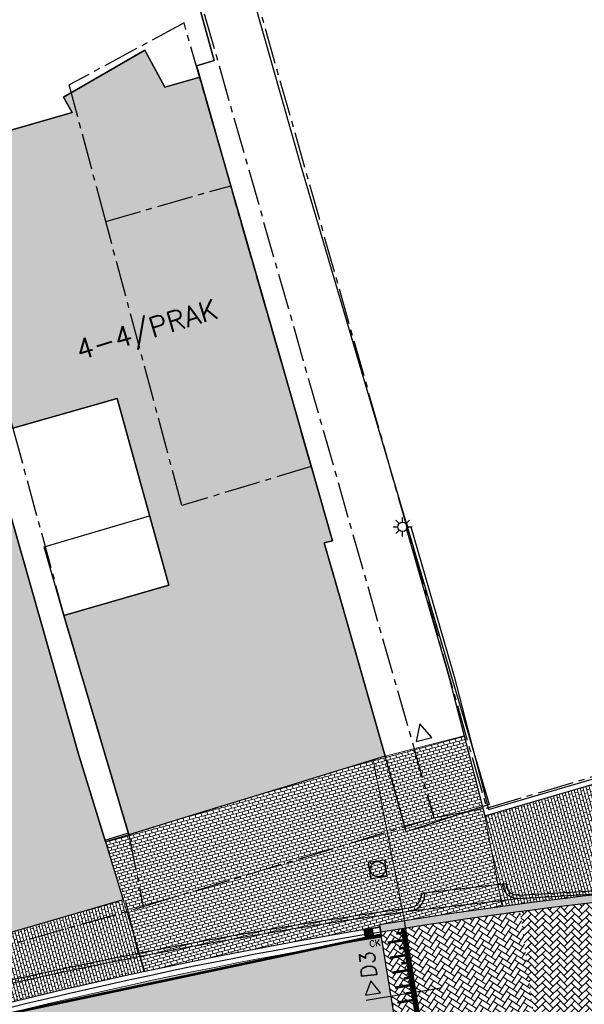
# Model space of a CAD drawing. Header units: metres. Extents: x 202922 to 203755, y 348928 to 349702.
# Tile 18 of 256: x 203159 to 203181, y 349341 to 349380. Entities that reach past the tile are written whole.
import ezdxf
from ezdxf.enums import TextEntityAlignment as Align

# ---------------------------------------------------------------- set-up
doc = ezdxf.new("R2010")
doc.units = ezdxf.units.M
doc.linetypes.add('1-200 CENTER', pattern=[4.28625, 2.8575, -0.47625, 0.47625, -0.47625])
doc.linetypes.add('1-200 HIDDEN', pattern=[0.9525, 0.635, -0.3175])
for name, color, linetype in [('bgt.onbegroeidterreindeel', 252, 'Continuous'), ('PH-BEST-BEBOUWING', 1, 'Continuous'), ('PH-BEST-BEBOUWING-ARCERING', 254, 'Continuous'), ('PH-BEST-HUISNUMMER', 7, 'Continuous'), ('PH-BEST-INRIT', 8, 'Continuous'), ('PH-BEST-KADASTRALE-GRENS', 240, '1-200 CENTER'), ('PH-BEST-LICHTMAST-HANDHAVENB', 251, 'Continuous'), ('PH-BEST-MUUR-INDICATIEF INGETEKEND', 1, 'Continuous'), ('PH-BEST-WEGDEEL', 253, 'Continuous'), ('PH-INM-KANTVERHARDING', 253, 'Continuous'), ('PH-NIEUW-AAND-N-PROF', 1, 'Continuous'), ('PH-NIEUW-BAND-20-30', 210, 'Continuous'), ('PH-NIEUW-BAND-5-20', 150, 'Continuous'), ('PH-NIEUW-BAND-ARCERING', 143, 'Continuous'), ('PH-NIEUW-KANTLAAG-SBS', 20, '1-200 HIDDEN'), ('PH-NIEUW-LIJN-DREMPEL', 7, 'Continuous'), ('PH-NIEUW-MARKERING', 255, 'Continuous'), ('PH-RIO-KOLK', 7, 'Continuous'), ('PH-RIO-PUTRAND-AANBRENGEN', 7, 'Continuous')]:
    doc.layers.add(name, color=color, linetype=linetype)
doc.layers.add('PH-NIEUW-OPSLUITBAND-6', color=30, linetype='Continuous', lineweight=30)
for name, color, linetype, lineweight, true_color in [('PH-NIEUW-SBS-DF-HALFSTEENSVERBAND-ROOD-BRUIN-INRIT (GROTER 3)', 7, 'Continuous', 5, 0x572d2d), ('PH-NIEUW-SBS-DF-HALFSTEENSVERBAND-ROOD-BRUIN-TROTTOIR (GROTER 3)', 7, 'Continuous', 5, 0x572d2d), ('PH-NIEUW-SBS-DF-HALFSTEENSVERBAND-ROOD-TROTTOIR (1.5-3)', 7, 'Continuous', 5, 0x93272c), ('PH-NIEUW-SBS-DF-HALFSTEENSVERBAND-ROOD-TROTTOIR (GROTER 3)', 7, 'Continuous', 5, 0x93272c), ('PH-NIEUW-SBS-KF-ROOD-BRUIN- KEPERVERBAND RIJWEG', 7, 'Continuous', 5, 0x572d2d)]:
    doc.layers.add(name, color=color, linetype=linetype, lineweight=lineweight, true_color=true_color)
doc.styles.add('ROMANS', font='romans.shx')
pattern_1 = [(15, (0, 0), (-0.03155521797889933, 0.1177656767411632), []), (105, (0, 0), (-0.1493208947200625, 0.08621045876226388), [0.12192, -0.12192])]
pattern_2 = [(57, (0, 0), (-0.05974720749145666, 0.2810885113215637), [0.6096, -0.2032]), (147, (0.1106705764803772, 0.1704177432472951), (-0.05974720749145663, 0.2810885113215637), [0.6096, -0.2032])]
pattern_3 = [(45, (0, 0), (0, 0.2873681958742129), [0.6096, -0.2032]), (135, (0.143684, 0.143684), (2.842170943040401e-17, 0.2873681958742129), [0.6096, -0.2032])]

# ---------------------------------------------------------------- blocks, each defined once
blk = doc.blocks.new('INRITSYMBOOL')
at = {"layer": 'PH-BEST-INRIT'}
blk.add_lwpolyline([(-0.3150000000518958, 0.6299999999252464), (0, 0), (0.3149999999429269, 0.6299999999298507)], close=True, dxfattribs=at)
blk = doc.blocks.new('Lichtmast 2')
at = {"flags": 128}
for points in [[(-0.5, 0), (-0.25, 0)], [(-0.3535533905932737, 0.3535533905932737), (-0.1767766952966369, 0.1767766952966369)], [(0, 0.25), (0, 0.5)], [(0.1767766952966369, 0.1767766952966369), (0.3535533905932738, 0.3535533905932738)], [(0.25, 0), (0.5, 0)], [(-0.3535533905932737, -0.3535533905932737), (-0.1767766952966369, -0.1767766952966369)], [(0, -0.5), (0, -0.25)], [(0.1767766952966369, -0.1767766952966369), (0.3535533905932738, -0.3535533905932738)]]:
    blk.add_lwpolyline(points, dxfattribs=at)
blk.add_circle((0, 0), 0.25)
blk = doc.blocks.new('*U27')
blk.add_hatch(color=256).paths.add_polyline_path([(0, 0.3735197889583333), (-0.3145617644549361, 0.3735197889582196), (-0.3145617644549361, 0), (0, 0)])
blk.add_line((0, 0.3735197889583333), (0, 0))
blk.add_lwpolyline([(0.3145617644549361, 0), (-0.3145617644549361, 0), (-0.3145617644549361, 0.3735197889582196), (0.3145617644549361, 0.373519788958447)], close=True)
at = {"style": 'ROMANS'}
blk.add_attdef('CK', (-0.205106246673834, -0.3442242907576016), '', height=0.25, dxfattribs=at)
blk = doc.blocks.new('*U31')
for p, q in [((-0.3250000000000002, 0.3249999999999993), (-0.3250000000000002, -0.3250000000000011)), ((-0.3250000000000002, 0.3249999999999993), (0.3250000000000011, 0.3249999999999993)), ((0.3250000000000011, 0.3249999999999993), (0.3249999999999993, -0.3250000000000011)), ((-0.3250000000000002, -0.3250000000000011), (0.3249999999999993, -0.3250000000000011))]:
    blk.add_line(p, q)
blk.add_circle((0, 0), 0.3)

msp = doc.modelspace()

# ---------------------------------------------------------------- hatches: boundary and pattern name
at = {"layer": 'PH-BEST-BEBOUWING-ARCERING'}
for points in [[(203156.589, 349369.981), (203155.297, 349374.313), (203160.767, 349375.891), (203160.416, 349376.489), (203163.641, 349378.349), (203164.437, 349376.886), (203165.814, 349377.28), (203167.04, 349372.99), (203169.044, 349366.002), (203170.341, 349361.481), (203171.07, 349358.94), (203170.74, 349358.85), (203171.393, 349356.572), (203173.16, 349350.41), (203169.417, 349349.265), (203165.91, 349348.193), (203163.004, 349347.304), (203162.269, 349349.789), (203160.438, 349355.977), (203164.587, 349357.181), (203162.54, 349364.563), (203158.417, 349363.387)], [(203145.064, 349365.896), (203143.486, 349371.822), (203154.159, 349374.931), (203155.74, 349369.014), (203161.028, 349350.453), (203161.669, 349348.355), (203162.077, 349347.02), (203162.78, 349344.72), (203159.79, 349343.857), (203155.54, 349342.63), (203153.88, 349348.39), (203151.08, 349358.195), (203148.877, 349357.555), (203147.57, 349357.176)]]:
    msp.add_hatch(color=256, dxfattribs=at).paths.add_polyline_path(points, flags=17)
at = {"layer": 'PH-NIEUW-BAND-ARCERING', "ltscale": 0.2, "transparency": 33554687}
h = msp.add_hatch(color=256, dxfattribs=at)
h.dxf.hatch_style = 1
h.paths.add_polyline_path([(203201.51147481, 349349.2924360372), (203203.6902420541, 349365.8868729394), (203203.3934091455, 349365.9306050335), (203201.2138832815, 349349.3303739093, -0.3648980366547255), (203197.7080381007, 349346.1019184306), (203194.4426094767, 349345.9566381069, 0.02907411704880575), (203172.931818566, 349343.7420068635), (203172.9798286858, 349343.4458733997, -0.02907411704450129), (203194.4559434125, 349345.6569345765), (203197.7213720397, 349345.8022149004, 0.3648979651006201)])
at = {"layer": 'PH-NIEUW-SBS-DF-HALFSTEENSVERBAND-ROOD-BRUIN-INRIT (GROTER 3)'}
h = msp.add_hatch(dxfattribs=at)
h.set_pattern_fill('AR-B816', color=256, scale=0.0006, angle=15)
h.set_pattern_definition(pattern_1)
h.paths.add_polyline_path([(203176.2814042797, 349351.2163508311), (203173.16, 349350.41), (203172.681062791, 349350.2634910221), (203173.9209409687, 349343.8996360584, -0.005255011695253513), (203177.7917081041, 349344.4642032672), (203177.0984000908, 349348.0537395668)])
at = {"layer": 'PH-NIEUW-SBS-DF-HALFSTEENSVERBAND-ROOD-BRUIN-TROTTOIR (GROTER 3)'}
h = msp.add_hatch(dxfattribs=at)
h.set_pattern_fill('AR-B816', color=256, scale=0.0006, angle=15)
h.set_pattern_definition(pattern_1)
h.paths.add_polyline_path([(203172.9478219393, 349343.6432957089), (203172.931818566, 349343.7420068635, -0.001345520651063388), (203173.9209409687, 349343.8996360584), (203172.681062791, 349350.2634910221), (203169.417, 349349.265), (203165.91, 349348.193), (203163.004, 349347.304), (203162.0768065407, 349347.0206330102), (203162.077, 349347.02), (203162.78, 349344.72), (203163.6446942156, 349341.8909862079, -0.01272614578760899)])
h = msp.add_hatch(dxfattribs=at)
h.set_pattern_fill('AR-B816', color=256, scale=0.0006, angle=105)
h.set_pattern_definition([(105, (0, 0), (-0.1177656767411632, -0.03155521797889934), []), (195, (0, 0), (-0.08621045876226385, -0.1493208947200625), [0.12192, -0.12192])])
h.paths.add_polyline_path([(203184.4302094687, 349348.0804413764), (203183.9069768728, 349350.0107852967), (203182.7079962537, 349349.6857936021), (203177.0984000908, 349348.0537395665), (203177.7917081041, 349344.4642032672, -0.009991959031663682), (203185.1804170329, 349345.3127265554), (203185.0476931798, 349345.8023800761)])
at = {"layer": 'PH-NIEUW-SBS-DF-HALFSTEENSVERBAND-ROOD-TROTTOIR (1.5-3)'}
h = msp.add_hatch(dxfattribs=at)
h.set_pattern_fill('AR-B816', color=256, scale=0.0006, angle=105)
h.set_pattern_definition([(105, (193788.3856485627, 315245.541670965), (-0.1177656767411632, -0.03155521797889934), []), (195, (193788.3856485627, 315245.541670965), (-0.08621045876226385, -0.1493208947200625), [0.12192, -0.12192])])
h.paths.add_polyline_path([(203163.6446942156, 349341.8909862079), (203162.78, 349344.72), (203155.54, 349342.63), (203156.1866323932, 349340.1271803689, -0.01030188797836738)])
at = {"layer": 'PH-NIEUW-SBS-KF-ROOD-BRUIN- KEPERVERBAND RIJWEG'}
h = msp.add_hatch(dxfattribs=at)
h.set_pattern_fill('AR-HBONE', color=256, scale=0.002)
h.set_pattern_definition(pattern_3)
h.paths.add_polyline_path([(203197.7242948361, 349345.8023449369), (203194.4559434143, 349345.6569345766, 0.01948113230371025), (203180.0333851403, 349344.4510287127), (203180.7413944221, 349338.6944044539, -0.01948113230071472), (203194.7137328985, 349339.8626663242), (203197.9820843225, 349340.0080766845)])
h = msp.add_hatch(dxfattribs=at)
h.set_pattern_fill('AR-HBONE', color=256, scale=0.002, angle=12)
h.set_pattern_definition(pattern_2)
h.paths.add_polyline_path([(203178.4974320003, 349344.2556212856, 0.00615847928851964), (203173.9673565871, 349343.6032484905), (203174.8955651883, 349337.8779157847, -0.00611512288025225), (203179.2533881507, 349338.5050969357)])
h = msp.add_hatch(dxfattribs=at)
h.set_pattern_fill('AR-HBONE', color=256, scale=0.002)
h.set_pattern_definition(pattern_3)
h.paths.add_polyline_path([(203180.0333851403, 349344.4510287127, 0.002083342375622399), (203178.4974320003, 349344.2556212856), (203179.2533881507, 349338.5050969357, -0.002083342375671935), (203180.7413944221, 349338.6944044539)])
at = {"layer": 'PH-NIEUW-SBS-KF-ROOD-BRUIN- KEPERVERBAND RIJWEG', "true_color": 0x000000}
h = msp.add_hatch(dxfattribs=at)
h.set_pattern_fill('AR-HBONE', color=18, scale=0.002, angle=12)
h.set_pattern_definition(pattern_2)
h.paths.add_polyline_path([(203173.9673565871, 349343.6032484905, 0.001345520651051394), (203172.9798286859, 349343.4458733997), (203173.908024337, 349337.7206264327, -0.001388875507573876), (203174.8955651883, 349337.8779157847)])
at = {"layer": 'PH-NIEUW-SBS-KF-ROOD-BRUIN- KEPERVERBAND RIJWEG'}
h = msp.add_hatch(dxfattribs=at)
h.set_pattern_fill('AR-HBONE', color=256, scale=0.002, angle=12)
h.set_pattern_definition(pattern_2)
edge = h.paths.add_edge_path()
edge.add_arc((203202.714096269, 349160.0405481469), 180.1999999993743, 99.2088542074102, 115.7960191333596)
edge.add_line((203124.2967244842, 349322.2834395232), (203097.7061397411, 349309.2902153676))
edge.add_line((203097.7061397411, 349309.2902153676), (203095.2628812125, 349314.1449357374))
edge.add_line((203095.2628812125, 349314.1449357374), (203121.9467928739, 349327.1453137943))
edge.add_arc((203202.714096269, 349160.0405481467), 185.5999999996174, 99.20885420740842, 115.79602649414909, ccw=False)
edge.add_line((203173.0118354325, 349343.2484510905), (203173.8760175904, 349337.9180487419))

# ---------------------------------------------------------------- linework, layer by layer
at = {"layer": 'bgt.onbegroeidterreindeel'}
for points in [[(203159.255, 349403.778), (203166.39, 349377.95), (203165.691, 349377.731), (203165.732, 349377.581), (203165.814, 349377.28), (203164.437, 349376.886), (203163.641, 349378.349), (203160.416, 349376.489), (203160.767, 349375.891), (203155.297, 349374.313)], [(203158.417, 349363.387), (203162.54, 349364.563), (203164.587, 349357.181), (203160.438, 349355.977), (203162.269, 349349.789), (203163.004, 349347.304), (203162.077, 349347.02), (203161.669, 349348.355), (203161.028, 349350.453), (203155.74, 349369.014)]]:
    msp.add_lwpolyline(points, dxfattribs=at)
at = {"layer": 'PH-BEST-BEBOUWING'}
for points in [[(203156.589, 349369.981), (203155.297, 349374.313), (203160.767, 349375.891), (203160.416, 349376.489), (203163.641, 349378.349), (203164.437, 349376.886), (203165.814, 349377.28), (203167.04, 349372.99), (203169.044, 349366.002), (203170.341, 349361.481), (203171.07, 349358.94), (203170.74, 349358.85), (203171.393, 349356.572), (203173.16, 349350.41), (203169.417, 349349.265), (203165.91, 349348.193), (203163.004, 349347.304), (203162.269, 349349.789), (203160.438, 349355.977), (203164.587, 349357.181), (203162.54, 349364.563), (203158.417, 349363.387), (203156.589, 349369.981)], [(203145.064, 349365.896), (203143.486, 349371.822), (203154.159, 349374.931), (203155.74, 349369.014), (203161.028, 349350.453), (203161.669, 349348.355), (203162.077, 349347.02), (203162.78, 349344.72), (203159.79, 349343.857), (203155.54, 349342.63), (203153.88, 349348.39), (203151.08, 349358.195), (203148.877, 349357.555), (203147.57, 349357.176), (203145.064, 349365.896)], [(203160.438, 349355.977), (203159.651, 349358.694), (203163.826, 349359.925), (203164.587, 349357.181), (203160.438, 349355.977)]]:
    msp.add_lwpolyline(points, close=True, dxfattribs=at)
at = {"layer": 'PH-BEST-KADASTRALE-GRENS', "ltscale": 0.5}
for p, q in [((203159.034, 349412.202), (203177.167, 349348.353)), ((203165.192, 349379.434), (203160.645, 349376.976)), ((203167.04, 349372.99), (203165.192, 349379.434)), ((203162.091, 349371.579), (203160.645, 349376.976)), ((203162.091, 349371.579), (203167.04, 349372.99)), ((203170.229, 349361.872), (203167.04, 349372.99)), ((203165.105, 349360.333), (203162.091, 349371.579)), ((203170.229, 349361.872), (203165.105, 349360.333)), ((203175.078, 349347.977), (203177.167, 349348.353)), ((203163.578, 349344.461), (203175.078, 349347.977)), ((203150.812, 349340.812), (203163.578, 349344.461))]:
    msp.add_line(p, q, dxfattribs=at)
for points in [[(203142.149, 349428.865), (203151.273, 349431.313), (203175.078, 349347.977)], [(203155.412, 349374.148), (203156.619, 349369.865), (203158.417, 349363.387), (203160.438, 349355.977), (203163.004, 349347.304), (203163.578, 349344.461)], [(203177.167, 349348.353), (203187.601, 349351.46), (203196.73, 349353.55), (203198.095, 349354.371)]]:
    msp.add_lwpolyline(points, dxfattribs=at)
at = {"layer": 'PH-BEST-MUUR-INDICATIEF INGETEKEND'}
msp.add_lwpolyline([(203174.176426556, 349359.4864693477), (203173.9842324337, 349359.4311392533)], dxfattribs=at)
at = {"layer": 'PH-BEST-MUUR-INDICATIEF INGETEKEND', "ltscale": 0.25, "flags": 128}
for points in [[(203173.9842324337, 349359.4311392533), (203175.6892234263, 349353.5086977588)], [(203174.176426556, 349359.4864693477), (203175.8814175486, 349353.5640278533)], [(203175.6892234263, 349353.5086977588), (203177.0984000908, 349348.0537395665), (203182.7079962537, 349349.6857936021), (203191.145766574, 349351.9729075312)], [(203175.8814175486, 349353.5640278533), (203177.2404791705, 349348.3033686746), (203182.6538943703, 349349.8783458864), (203191.0934433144, 349352.1659419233)]]:
    msp.add_lwpolyline(points, dxfattribs=at)
at = {"layer": 'PH-BEST-WEGDEEL'}
msp.add_lwpolyline([(203158.89, 349412.21), (203169.8, 349373.81), (203177.269, 349348.498), (203173.985, 349347.412), (203173.16, 349350.41), (203171.393, 349356.572), (203170.74, 349358.85), (203171.07, 349358.94), (203170.341, 349361.481), (203169.044, 349366.002), (203167.04, 349372.99), (203165.814, 349377.28), (203165.732, 349377.581), (203165.691, 349377.731), (203165.691, 349377.731), (203166.39, 349377.95), (203159.255, 349403.778)], dxfattribs=at)
at = {"layer": 'PH-INM-KANTVERHARDING'}
for p, q in [((203174.5859748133, 349344.9899107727), (203174.7152742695, 349345.0033885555)), ((203177.7949384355, 349345.3659382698), (203177.9248806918, 349345.3698125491)), ((203174.1855492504, 349344.2895379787), (203178.4356624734, 349344.7852345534))]:
    msp.add_line(p, q, dxfattribs=at)
at = {"layer": 'PH-INM-KANTVERHARDING', "flags": 128}
for points in [[(203177.7949384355, 349345.3659382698, 0.4255609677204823), (203178.4356624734, 349344.7852345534), (203185.2076356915, 349345.1821735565), (203192.0661052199, 349345.4595845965, 0.4114964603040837), (203192.6210616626, 349346.2567955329)], [(203177.9248806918, 349345.3698125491, 0.425938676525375), (203178.4273777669, 349344.9149720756), (203185.2012047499, 349345.312019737), (203192.0511635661, 349345.5890865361, 0.4069444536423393), (203192.4929940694, 349346.2344641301, 0.2035989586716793)], [(203155.3593358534, 349342.4207472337), (203155.5879005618, 349341.3936571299, 0.3487265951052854), (203156.3999878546, 349340.9797224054, -0.01180541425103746), (203165.4365199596, 349342.8742019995, -0.01133204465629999), (203174.1855492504, 349344.2895379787, 0.1796518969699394), (203174.576818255, 349344.5270862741, 0.1958245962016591), (203174.7152742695, 349345.0033885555)], [(203155.4862317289, 349342.4489861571), (203155.7116831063, 349341.4358862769, 0.3418161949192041), (203156.3723472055, 349341.1067670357, -0.01180275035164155), (203165.4128568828, 349343.002030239, -0.01132745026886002), (203174.1641408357, 349344.4178134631, 0.1780773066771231), (203174.4748927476, 349344.607778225, 0.1958245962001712), (203174.5859748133, 349344.9899107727, 0.1958245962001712)]]:
    msp.add_lwpolyline(points, format="xyb", dxfattribs=at)
for points in [[(203174.7152742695, 349345.0033885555), (203177.7949384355, 349345.3659382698)], [(203163.369322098, 349342.6355233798), (203162.8999372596, 349344.6248932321)]]:
    msp.add_lwpolyline(points, dxfattribs=at)
at = {"layer": 'PH-NIEUW-AAND-N-PROF', "color": 7}
msp.add_lwpolyline([(203172.9626199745, 349341.0524248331), (203172.5851611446, 349341.518820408), (203172.3699801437, 349340.9587336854)], close=True, dxfattribs=at)
at = {"layer": 'PH-NIEUW-AAND-N-PROF'}
msp.add_lwpolyline([(203172.4019868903, 349340.7613113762), (203175.3633216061, 349341.241412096)], dxfattribs=at)
at = {"layer": 'PH-NIEUW-BAND-20-30'}
msp.add_lwpolyline([(203197.7080381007, 349346.1019184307), (203194.4426094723, 349345.9566381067, 0.02907411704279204), (203172.931818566, 349343.7420068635)], format="xyb", dxfattribs=at)
msp.add_lwpolyline([(203172.931818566, 349343.7420068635), (203172.9798286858, 349343.4458733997)], dxfattribs=at)
msp.add_arc((203202.7140962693, 349160.0405481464), 185.7999999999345, 92.5474339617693, 99.2088542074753, dxfattribs=at)
at = {"layer": 'PH-NIEUW-BAND-5-20'}
msp.add_lwpolyline([(203172.9478219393, 349343.6432957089, 0.07250182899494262), (203121.7727254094, 349327.5054533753)], format="xyb", dxfattribs=at)
at = {"layer": 'PH-NIEUW-BAND-5-20', "ltscale": 0.2}
msp.add_lwpolyline([(203172.9478219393, 349343.6432957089), (203172.9798286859, 349343.4458733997)], dxfattribs=at)
at = {"layer": 'PH-NIEUW-BAND-5-20'}
msp.add_arc((203202.7140962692, 349160.0405481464), 185.7999999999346, 99.20885420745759, 115.7960264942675, dxfattribs=at)
at = {"layer": 'PH-NIEUW-KANTLAAG-SBS', "ltscale": 0.75, "const_width": 0.1, "flags": 128}
msp.add_lwpolyline([(203095.2187444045, 349314.2355116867), (203121.9032760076, 349327.2353486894, -0.0725018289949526), (203172.9958320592, 349343.3471622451)], format="xyb", dxfattribs=at)
at = {"layer": 'PH-NIEUW-LIJN-DREMPEL', "color": 9}
for points in [[(203174.8951358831, 349337.8806601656), (203173.918930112, 349343.9020405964)], [(203173.9080243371, 349337.7206264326), (203172.931818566, 349343.7420068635)]]:
    msp.add_lwpolyline(points, dxfattribs=at)
at = {"layer": 'PH-NIEUW-MARKERING', "linetype": 'Continuous', "transparency": 33554687}
for points, const_width in [([(203173.7939860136, 349343.4198046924), (203173.5966372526, 349343.3873475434)], 0.09999999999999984), ([(203174.7968904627, 349337.8619183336), (203173.8687005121, 349343.5869053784)], 0.1999999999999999), ([(203173.8426717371, 349343.1237815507), (203173.250625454, 349343.026410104)], 0.09999999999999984), ([(203173.8913574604, 349342.8277584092), (203173.6940086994, 349342.7953012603)], 0.09999999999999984), ([(203173.9400431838, 349342.5317352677), (203173.3479969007, 349342.4343638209)], 0.09999999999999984), ([(203173.9887289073, 349342.2357121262), (203173.7913801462, 349342.2032549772)], 0.09999999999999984), ([(203174.0374146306, 349341.9396889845), (203173.4453683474, 349341.8423175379)], 0.09999999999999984), ([(203174.086100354, 349341.6436658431), (203173.8887515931, 349341.611208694)], 0.09999999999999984), ([(203174.1347860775, 349341.3476427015), (203173.5427397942, 349341.2502712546)], 0.09999999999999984), ([(203174.1834718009, 349341.0516195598), (203173.9861230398, 349341.0191624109)], 0.09999999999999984), ([(203174.2321575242, 349340.7555964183), (203173.640111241, 349340.6582249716)], 0.09999999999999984)]:
    msp.add_lwpolyline(points, dxfattribs=dict(at, const_width=const_width))
at = {"layer": 'PH-NIEUW-OPSLUITBAND-6'}
for points in [[(203162.9864636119, 349347.3613800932), (203162.0592701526, 349347.0780131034)], [(203163.004, 349347.304), (203162.0768065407, 349347.0206330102)]]:
    msp.add_lwpolyline(points, dxfattribs=at)
at = {"layer": 'PH-NIEUW-SBS-DF-HALFSTEENSVERBAND-ROOD-BRUIN-INRIT (GROTER 3)'}
for points in [[(203173.16, 349350.41), (203176.2814042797, 349351.2163508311)], [(203172.6793707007, 349350.2721759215), (203173.9209409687, 349343.8996360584)], [(203177.0984000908, 349348.0537395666), (203177.7917081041, 349344.4642032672)]]:
    msp.add_lwpolyline(points, dxfattribs=at)
at = {"layer": 'PH-NIEUW-SBS-DF-HALFSTEENSVERBAND-ROOD-TROTTOIR (GROTER 3)'}
msp.add_lwpolyline([(203162.78, 349344.72), (203163.6446942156, 349341.8909862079)], dxfattribs=at)
at = {"layer": 'PH-NIEUW-SBS-KF-ROOD-BRUIN- KEPERVERBAND RIJWEG'}
msp.add_lwpolyline([(203173.0118354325, 349343.2484510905, 0.07250182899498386), (203121.9467928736, 349327.1453137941, 0.07250182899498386)], format="xyb", dxfattribs=at)

# ---------------------------------------------------------------- block references
at = {"layer": 'PH-BEST-INRIT', "rotation": 194.4845280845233}
msp.add_blockref('INRITSYMBOOL', (203174.5321179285, 349351.6877981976), dxfattribs=at)
at = {"layer": 'PH-BEST-LICHTMAST-HANDHAVENB', "xscale": 0.75, "yscale": 0.75, "zscale": 0.75}
msp.add_blockref('Lichtmast 2', (203173.845959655, 349359.486347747), dxfattribs=at)
at = {"layer": 'PH-RIO-KOLK', "rotation": 9.092736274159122}
msp.add_blockref('*U27', (203172.6966706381, 349343.222458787), dxfattribs=at).add_auto_attribs({'CK': 'CK'})
at = {"layer": 'PH-RIO-PUTRAND-AANBRENGEN', "rotation": 97.81578475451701}
msp.add_blockref('*U31', (203172.8637904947, 349345.9421678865), dxfattribs=at)

# ---------------------------------------------------------------- texts
at = {"layer": 'PH-BEST-HUISNUMMER', "style": 'ROMANS'}
msp.add_text('4-4/PRAK', height=0.8, rotation=17.00000008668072, dxfattribs=at).set_placement((203163.713, 349367.3029999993), align=Align.MIDDLE_CENTER)
at = {"layer": 'PH-NIEUW-AAND-N-PROF', "color": 2, "insert": (203172.2311862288, 349341.6034072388), "char_height": 0.5999999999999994, "attachment_point": 1, "rotation": 95.76691189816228, "style": 'ROMANS'}
msp.add_mtext_dynamic_manual_height_columns('D3', width=3.065290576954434, gutter_width=0.9999999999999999, heights=[0], dxfattribs=at)

doc.saveas('drawing.dxf')
